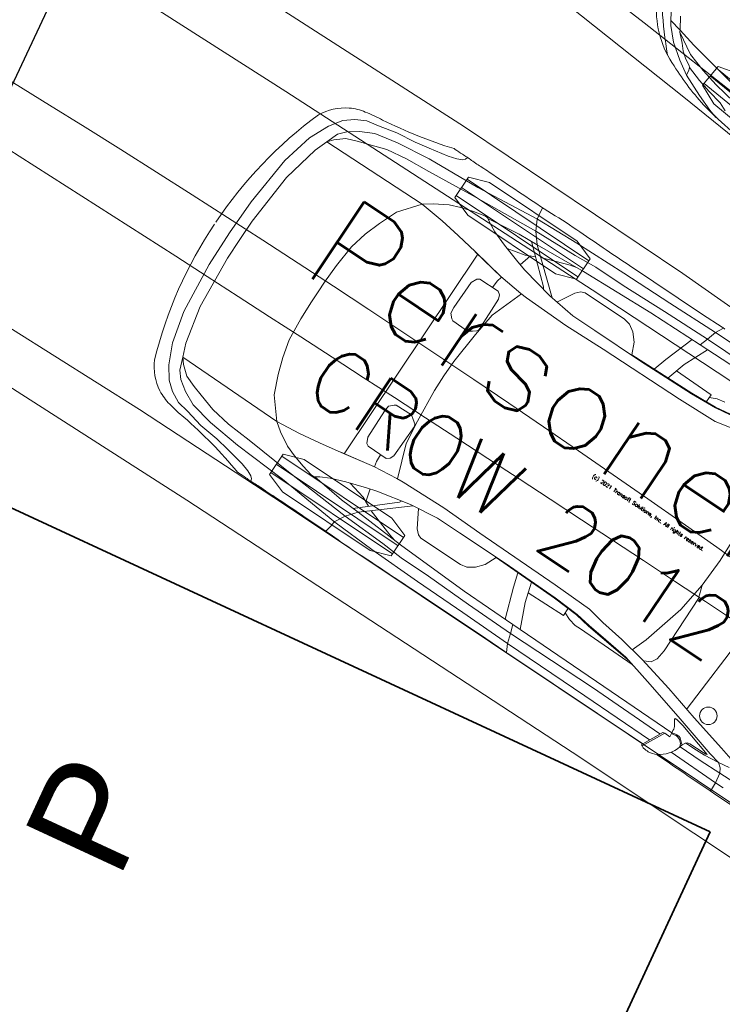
# Model space of a CAD drawing. Header units: metres. Extents: x 93008 to 98406, y 448779 to 454332.
# Tile 44 of 136: x 95610.97 to 95614.26, y 451642.49 to 451647.11. Entities that reach past the tile are written whole.
import ezdxf
from ezdxf.enums import TextEntityAlignment as Align

# ---------------------------------------------------------------- set-up
doc = ezdxf.new("R2010")
doc.units = ezdxf.units.M
doc.header["$MEASUREMENT"] = 0
for name, color, linetype, lineweight in [('B-PV-VW-MARKERING_PARKEERVAK-G', 7, 'Continuous', 35), ('B-PV-VW-MARKERING_PARKEERVAK-SCHEDING-G', 7, 'Continuous', 35), ('B-RO-GR-BEPLANTING_CULTUUR_VASTE PLANTENVAK-GV', 83, 'Continuous', 18), ('N-PV-VH-VERHARDING_RIJBAAN-G', 7, 'Continuous', 25), ('X-XX-AL-REFERENTIE_AUTOTURN-G', 7, 'Continuous', 18)]:
    doc.layers.add(name, color=color, linetype=linetype, lineweight=lineweight)
doc.layers.add('B-PV-VW-MARKERING_PARKEERVAK-T', color=7, linetype='Continuous', lineweight=25, plot=False)
doc.layers.add('B-RO-VH-VERHARDING_BETONSTRAATSTEEN-V', color=7, linetype='Continuous', lineweight=18, true_color=0xcdcdcd)
doc.styles.get("Standard").update_dxf_attribs({"font": 'arial.ttf'})
doc.styles.add('TSText', font='Simplex.shx')

# ---------------------------------------------------------------- blocks, each defined once
blk = doc.blocks.new('-P')
at = {"layer": 'B-PV-VW-MARKERING_PARKEERVAK-T'}
blk.add_text('P', height=0.5, dxfattribs=at).set_placement((0, 0), align=Align.MIDDLE_CENTER)
blk = doc.blocks.new('*U24')
at = {"layer": 'B-PV-VW-MARKERING_PARKEERVAK-G'}
blk.add_lwpolyline([(0, 0), (52.8, 0), (52.8, 5), (0, 5)], close=True, dxfattribs=at)
at = {"layer": 'B-PV-VW-MARKERING_PARKEERVAK-SCHEDING-G'}
blk.add_line((52.8, 0), (52.8, 5), dxfattribs=at)
at = {"layer": 'B-PV-VW-MARKERING_PARKEERVAK-T'}
blk.add_blockref('-P', (51.6564, 2.6667), dxfattribs=at)
blk = doc.blocks.new('*U154')
at = {"layer": 'X-XX-AL-REFERENTIE_AUTOTURN-G', "color": 3, "linetype": 'Continuous', "ltscale": 0.3048, "transparency": 33554687, "flags": 128}
blk.add_lwpolyline([(95616.7206, 451644.8597), (95613.8899, 451647.091), (95610.9562, 451649.3583), (95608.3221, 451651.3556), (95607.7184, 451651.7809), (95607.2959, 451652.0911), (95606.8827, 451652.4078), (95606.3142, 451652.8592), (95604.429, 451654.265), (95604.3492, 451654.3334), (95604.2052, 451654.4778), (95603.6453, 451655.0684), (95603.1712, 451655.5995), (95602.7765, 451656.0655), (95602.3299, 451656.6217), (95601.9591, 451657.109), (95601.5995, 451657.606), (95601.2513, 451658.1126)], dxfattribs=at)
blk = doc.blocks.new('*U153')
at = {"layer": 'X-XX-AL-REFERENTIE_AUTOTURN-G', "color": 6, "linetype": 'Continuous', "ltscale": 0.3048, "transparency": 33554687}
blk.add_arc((95379.2962, 451346.5696), 382.1699, 49.755686, 53.659309, dxfattribs=at)
blk.add_blockref('*U154', (0, 0))
blk = doc.blocks.new('*U177')
at = {"layer": 'X-XX-AL-REFERENTIE_AUTOTURN-G', "color": 3, "linetype": 'Continuous', "ltscale": 0.3048, "transparency": 33554687, "flags": 128}
for points in [[(95600.3119, 451653.9475), (95600.6482, 451653.7181), (95600.9968, 451653.5007), (95604.6309, 451651.4405), (95606.6003, 451650.2655), (95608.05, 451649.3837), (95609.4126, 451648.5416), (95610.8574, 451647.6343), (95612.2125, 451646.7697), (95613.6459, 451645.8405), (95615.0725, 451644.9007), (95616.4921, 451643.9502), (95617.8217, 451643.0461)], [(95616.9581, 451641.3828), (95615.2608, 451642.537), (95613.553, 451643.676), (95611.7486, 451644.8554), (95610.0198, 451645.9628), (95608.1952, 451647.1079), (95606.3647, 451648.2327), (95604.8796, 451649.1277), (95603.4763, 451649.959), (95602.797, 451650.1418), (95602.2498, 451650.3131), (95601.7228, 451650.5042), (95601.1149, 451650.7579), (95600.6276, 451650.9887), (95600.0646, 451651.2879)]]:
    blk.add_lwpolyline(points, dxfattribs=at)
blk = doc.blocks.new('*U176')
at = {"layer": 'X-XX-AL-REFERENTIE_AUTOTURN-G', "color": 6, "linetype": 'Continuous', "ltscale": 0.3048, "transparency": 33554687}
blk.add_arc((95487.9132, 451453.4394), 228.9133, 54.126877, 59.706953, dxfattribs=at)
blk.add_blockref('*U177', (0, 0))
blk = doc.blocks.new('*U200')
at = {"layer": 'X-XX-AL-REFERENTIE_AUTOTURN-G', "color": 3, "linetype": 'Continuous', "ltscale": 0.3048, "transparency": 33554687, "flags": 128}
blk.add_lwpolyline([(95617.145, 451644.2373), (95615.5383, 451645.5592), (95614.075, 451646.744), (95612.5247, 451647.9782), (95611.041, 451649.1392), (95609.7806, 451650.1102), (95608.744, 451650.8963), (95608.1711, 451651.2969), (95607.4999, 451651.7232), (95606.8123, 451652.1161), (95606.4626, 451652.2999), (95606.0203, 451652.5177), (95605.6623, 451652.6825), (95605.2098, 451652.8763), (95604.844, 451653.0218), (95604.3823, 451653.1914), (95603.9158, 451653.3475), (95603.5394, 451653.4625), (95602.7786, 451653.666), (95602.3947, 451653.7543), (95601.9121, 451653.8519), (95601.524, 451653.9198), (95601.0538, 451653.9895), (95600.3926, 451654.0647)], dxfattribs=at)
blk = doc.blocks.new('*U203')
at = {"layer": 'X-XX-AL-REFERENTIE_AUTOTURN-G', "color": 254, "linetype": 'Continuous', "ltscale": 0.3048, "transparency": 33554687}
for p, q in [((-2.159, 2.971), (-2.301, 3)), ((-1.891, 2.899), (-2.159, 2.971)), ((-1.539, 2.782), (-1.891, 2.899)), ((-2.348, 2.827), (-2.206, 2.783)), ((-2.206, 2.783), (-1.968, 2.754)), ((-1.968, 2.754), (-1.745, 2.718)), ((-1.312, 2.673), (-1.539, 2.782)), ((-1.539, 2.782), (-1.518, 2.701)), ((-2.37, 2.638), (-1.983, 2.609)), ((-1.983, 2.609), (-1.693, 2.566)), ((-1.745, 2.718), (-1.499, 2.664)), ((-1.518, 2.701), (-1.499, 2.664)), ((-1.499, 2.664), (-1.475, 2.641)), ((-1.475, 2.641), (-1.375, 2.603)), ((-1.375, 2.603), (-1.265, 2.529)), ((-1.063, 2.519), (-1.312, 2.673)), ((-1.336, 2.357), (-2.241, 2.446)), ((-1.693, 2.566), (-1.388, 2.5)), ((-1.388, 2.5), (-1.039, 2.337)), ((-1.265, 2.529), (-1.174, 2.445)), ((-1.174, 2.445), (-1.039, 2.337)), ((-0.867, 2.351), (-1.063, 2.519)), ((-1.024, 2.315), (-1.336, 2.357)), ((-1.039, 2.337), (-1.02, 2.309)), ((-0.819, 2.286), (-1.024, 2.315)), ((-1.02, 2.309), (-0.891, 2.146)), ((-0.819, 2.286), (-0.867, 2.351)), ((-0.666, 2.085), (-0.819, 2.286))]:
    blk.add_line(p, q, dxfattribs=at)
at = {"layer": 'X-XX-AL-REFERENTIE_AUTOTURN-G', "color": 254, "linetype": 'Continuous', "ltscale": 0.3048, "transparency": 33554687, "flags": 128}
blk.add_lwpolyline([(-0.493, 2.239, 0.168335), (-1.303, 2.795, 0.045444), (-2.081, 2.977, 0.020498), (-3.145, 3.016, 0.00399)], format="xyb", dxfattribs=at)
at = {"layer": 'X-XX-AL-REFERENTIE_AUTOTURN-G', "color": 254, "linetype": 'Continuous', "ltscale": 0.3048, "transparency": 33554687}
blk.add_arc((-5.375, -2.219), 6.528, 43.0418, 49.2562, dxfattribs=at)
blk = doc.blocks.new('*U202')
blk.add_blockref('*U203', (0, 0))
blk = doc.blocks.new('*U201')
at = {"layer": 'X-XX-AL-REFERENTIE_AUTOTURN-G', "color": 2, "linetype": 'Continuous', "ltscale": 0.3048, "transparency": 33554687}
for p, q in [((-0.7319, -0.348), (-0.2027, -0.7846)), ((-0.761, -0.3833), (-0.2319, -0.8199)), ((-0.7901, -0.4186), (-0.261, -0.8552))]:
    blk.add_line(p, q, dxfattribs=at)
at = {"layer": 'X-XX-AL-REFERENTIE_AUTOTURN-G', "color": 254, "linetype": 'Continuous', "ltscale": 0.3048, "transparency": 33554687, "flags": 128}
blk.add_lwpolyline([(-0.7973, -0.4274), (-0.7247, -0.3393), (-0.6287, -0.3739), (-0.2477, -0.6882), (-0.1955, -0.7759), (-0.2682, -0.864), (-0.3642, -0.8294), (-0.7451, -0.515)], close=True, dxfattribs=at)
at = {"xscale": 0.3047304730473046, "yscale": 0.3047304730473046, "zscale": 0.3047304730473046, "rotation": 140.4727693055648}
blk.add_blockref('*U202', (-0.6942, 0.5728), dxfattribs=at)
blk = doc.blocks.new('*U199')
for name, p in [('*U200', (0, 0)), ('*U201', (95614.9598, 451647.2267))]:
    blk.add_blockref(name, p)
blk = doc.blocks.new('*U232')
at = {"layer": 'X-XX-AL-REFERENTIE_AUTOTURN-G', "color": 3, "linetype": 'Continuous', "ltscale": 0.3048, "transparency": 33554687, "flags": 128}
blk.add_lwpolyline([(95609.7221, 451648.6504), (95611.05, 451647.8681), (95612.0115, 451647.2736), (95613.048, 451646.6054), (95614.0701, 451645.9177), (95615.0792, 451645.2094), (95615.7434, 451644.7268), (95616.4455, 451644.202), (95615.4281, 451642.6808), (95612.2008, 451644.8394), (95611.528, 451645.2804), (95610.3368, 451646.0305)], dxfattribs=at)
blk = doc.blocks.new('*U235')
at = {"layer": 'X-XX-AL-REFERENTIE_AUTOTURN-G', "color": 254, "linetype": 'Continuous', "ltscale": 0.3048, "transparency": 33554687}
for p, q in [((-13.607, 2.844), (-13.474, 2.887)), ((-13.474, 2.887), (-13.394, 2.922)), ((-13.394, 2.922), (-13.359, 2.956)), ((-13.359, 2.956), (-13.35, 2.991)), ((-11.962, 2.991), (-11.944, 2.87)), ((-8.621, 3), (-8.686, 2.874)), ((-7.25, 2.883), (-8.686, 2.874)), ((-14.464, 2.706), (-14.146, 2.741)), ((-14.146, 2.741), (-13.916, 2.784)), ((-13.916, 2.784), (-13.607, 2.844)), ((-11.927, 2.801), (-12.961, 2.697)), ((-11.944, 2.87), (-11.935, 2.801)), ((-11.935, 2.801), (-11.847, 2.637)), ((-11.223, 2.832), (-11.927, 2.801)), ((-10.366, 2.851), (-11.223, 2.832)), ((-9.519, 2.86), (-10.366, 2.851)), ((-8.686, 2.874), (-9.519, 2.86)), ((-8.686, 2.874), (-8.732, 2.72)), ((-15.114, 2.517), (-14.948, 2.604)), ((-14.948, 2.604), (-14.756, 2.637)), ((-14.756, 2.637), (-14.464, 2.706)), ((-14.367, 2.585), (-14.738, 2.508)), ((-13.828, 2.646), (-14.367, 2.585)), ((-12.961, 2.697), (-13.828, 2.646)), ((-12.952, 2.551), (-11.847, 2.637)), ((-11.847, 2.637), (-11.135, 2.661)), ((-11.847, 2.637), (-11.714, 2.473)), ((-11.135, 2.661), (-10.775, 2.689)), ((-9.684, 2.575), (-10.892, 2.528)), ((-10.775, 2.689), (-10.269, 2.689)), ((-10.269, 2.689), (-9.519, 2.708)), ((-8.778, 2.585), (-9.684, 2.575)), ((-9.519, 2.708), (-8.732, 2.72)), ((-8.926, 2.583), (-9.093, 2.104)), ((-8.644, 2.586), (-8.813, 2.2)), ((-8.732, 2.72), (-8.778, 2.585)), ((-5.826, 2.612), (-8.778, 2.585)), ((-8.732, 2.72), (-7.222, 2.711)), ((-15.257, 2.399), (-15.114, 2.517)), ((-14.738, 2.508), (-14.951, 2.404)), ((-14.447, 2.404), (-14.119, 2.456)), ((-14.119, 2.456), (-13.722, 2.482)), ((-13.722, 2.482), (-12.952, 2.551)), ((-12.033, 2.456), (-12.568, 2.39)), ((-11.714, 2.473), (-12.033, 2.456)), ((-11.272, 1.991), (-11.814, 2.468)), ((-10.892, 2.528), (-11.714, 2.473)), ((-11.714, 2.473), (-11.069, 1.922)), ((-11.559, 2.341), (-11.118, 2.492)), ((-11.118, 2.492), (-11.018, 2.52)), ((-15.39, 2.205), (-15.257, 2.399)), ((-15.11, 2.292), (-15.207, 2.18)), ((-14.951, 2.404), (-15.11, 2.292)), ((-14.88, 2.266), (-14.721, 2.318)), ((-14.721, 2.318), (-14.447, 2.404)), ((-13.181, 2.231), (-13.007, 2.297)), ((-13.007, 2.297), (-12.812, 2.354)), ((-12.812, 2.354), (-12.632, 2.395)), ((-12.632, 2.395), (-12.59, 2.395)), ((-12.59, 2.395), (-12.569, 2.39)), ((-12.569, 2.39), (-12.506, 2.349)), ((-12.506, 2.349), (-12.363, 2.277)), ((-12.363, 2.277), (-12.131, 2.189)), ((-11.632, 2.307), (-11.779, 2.239)), ((-11.705, 2.273), (-11.76, 2.073)), ((-10.752, 2.245), (-10.691, 2.271)), ((-10.691, 2.271), (-9.961, 2.267)), ((-15.533, 1.893), (-15.39, 2.205)), ((-15.207, 2.18), (-15.279, 1.99)), ((-15.207, 2.077), (-15.066, 2.197)), ((-15.066, 2.197), (-14.88, 2.266)), ((-13.392, 2.107), (-13.181, 2.231)), ((-12.131, 2.189), (-11.815, 2.087)), ((-11.779, 2.239), (-12.067, 2.169)), ((-10.973, 1.91), (-10.819, 2.179)), ((-10.819, 2.179), (-10.752, 2.245)), ((-9.961, 2.267), (-9.856, 2.247)), ((-9.856, 2.247), (-9.748, 2.175)), ((-9.748, 2.175), (-9.646, 2.057)), ((-8.813, 2.2), (-8.905, 1.887)), ((-15.279, 1.99), (-15.357, 1.786)), ((-15.279, 1.99), (-15.207, 2.077)), ((-13.529, 2.009), (-15.279, 1.99)), ((-13.789, 1.689), (-13.529, 2.009)), ((-13.529, 2.009), (-13.392, 2.107)), ((-13.134, 1.968), (-13.529, 2.009)), ((-12.801, 1.917), (-13.134, 1.968)), ((-11.815, 2.087), (-11.654, 2.045)), ((-11.654, 2.045), (-11.113, 1.928)), ((-11.256, 1.959), (-11.272, 1.991)), ((-9.646, 2.057), (-9.566, 1.873)), ((-9.093, 2.104), (-9.156, 1.882)), ((-8.857, 2.05), (-8.211, 2.038)), ((-8.211, 1.99), (-8.1, 2.039)), ((-8.211, 2.038), (-8.211, 1.915)), ((-8.1, 2.039), (-7.976, 2.065)), ((-15.655, 1.398), (-15.533, 1.893)), ((-12.443, 1.855), (-12.801, 1.917)), ((-11.893, 1.755), (-12.448, 1.854)), ((-11.905, 1.757), (-12.443, 1.855)), ((-12.392, -1.846), (-12.392, 1.846)), ((-11.113, 1.928), (-10.649, 1.869)), ((-10.649, 1.869), (-10.245, 1.869)), ((-10.245, 1.869), (-9.403, 1.869)), ((-9.566, 1.873), (-8.472, 1.896)), ((-9.403, 1.869), (-8.467, 1.886)), ((-8.472, 1.896), (-8.051, 1.922)), ((-8.467, 1.886), (-8.046, 1.911)), ((-8.051, 1.922), (-7.8, 1.96)), ((-8.046, 1.911), (-7.794, 1.948)), ((-15.357, 1.786), (-15.489, 1.194)), ((-13.911, 1.398), (-13.789, 1.689)), ((-11.919, 1.547), (-11.913, 1.668)), ((-11.913, 1.668), (-11.893, 1.755)), ((-11.508, 1.71), (-11.905, 1.757)), ((-11.496, 1.712), (-11.688, 1.186)), ((-11.396, 1.702), (-11.508, 1.71)), ((-10.657, 1.685), (-11.396, 1.702)), ((-9.979, 1.702), (-10.657, 1.685)), ((-8.578, 1.718), (-9.979, 1.702)), ((-7.934, 1.735), (-8.578, 1.718)), ((-7.647, 1.794), (-7.934, 1.735)), ((-12.234, 1.43), (-12.189, 1.52)), ((-12.189, 1.52), (-12.152, 1.546)), ((-12.152, 1.546), (-11.814, 1.547)), ((-11.814, 1.547), (-11.768, 1.512)), ((-15.732, 0.58), (-15.655, 1.398)), ((-13.999, 1.14), (-13.911, 1.398)), ((-12.242, 0.958), (-12.234, 1.43)), ((-11.768, 1.512), (-11.741, 1.449)), ((-11.741, 1.449), (-11.73, 0.897)), ((-15.489, 1.194), (-15.555, 0.343)), ((-14.065, 0.86), (-13.999, 1.14)), ((-11.688, 1.186), (-11.734, 0.803)), ((-12.233, 0.86), (-12.242, 0.958)), ((-14.098, 0.494), (-14.065, 0.86)), ((-12.168, 0.798), (-12.233, 0.86)), ((-12.141, 0.78), (-12.168, 0.798)), ((-11.867, 0.772), (-12.141, 0.78)), ((-11.803, 0.817), (-11.867, 0.772)), ((-11.748, 0.861), (-11.803, 0.817)), ((-11.734, 0.803), (-11.779, 0.268)), ((-11.73, 0.897), (-11.748, 0.861)), ((-15.743, 0), (-15.732, 0.58)), ((-14.109, 0.182), (-14.098, 0.494)), ((-6.68, 0), (-6.698, 0.467)), ((-15.555, 0.343), (-15.555, 0)), ((-14.109, 0), (-14.109, 0.182)), ((-11.779, 0.268), (-11.788, 0)), ((-15.732, -0.58), (-15.743, 0)), ((-14.109, -0.182), (-14.109, 0)), ((-11.788, 0), (-11.779, -0.268)), ((-6.698, -0.467), (-6.68, 0)), ((-15.555, 0), (-15.555, -0.343)), ((-14.098, -0.494), (-14.109, -0.182)), ((-11.779, -0.268), (-11.734, -0.803)), ((-15.555, -0.343), (-15.489, -1.194)), ((-15.655, -1.398), (-15.732, -0.58)), ((-14.065, -0.86), (-14.098, -0.494)), ((-6.762, -0.96), (-6.698, -0.467)), ((-6.698, -0.467), (-6.632, -0.67)), ((-5.836, -2.172), (-5.736, -0.508)), ((-6.632, -0.67), (-6.621, -1.63)), ((-13.999, -1.14), (-14.065, -0.86)), ((-12.233, -0.86), (-12.242, -0.958)), ((-12.168, -0.798), (-12.233, -0.86)), ((-12.141, -0.78), (-12.168, -0.798)), ((-11.867, -0.772), (-12.141, -0.78)), ((-11.803, -0.817), (-11.867, -0.772)), ((-11.748, -0.861), (-11.803, -0.817)), ((-11.73, -0.897), (-11.748, -0.861)), ((-11.741, -1.449), (-11.73, -0.897)), ((-11.734, -0.803), (-11.688, -1.186)), ((-12.242, -0.958), (-12.234, -1.43)), ((-6.946, -1.641), (-6.762, -0.96)), ((-15.489, -1.194), (-15.357, -1.786)), ((-13.911, -1.398), (-13.999, -1.14)), ((-11.688, -1.186), (-11.496, -1.712)), ((-15.533, -1.893), (-15.655, -1.398)), ((-13.789, -1.689), (-13.911, -1.398)), ((-12.234, -1.43), (-12.189, -1.52)), ((-11.814, -1.547), (-11.768, -1.512)), ((-11.768, -1.512), (-11.741, -1.449)), ((-12.189, -1.52), (-12.152, -1.546)), ((-12.152, -1.546), (-11.814, -1.547)), ((-11.919, -1.547), (-11.913, -1.668)), ((-7.04, -1.889), (-6.946, -1.641)), ((-6.621, -1.63), (-6.642, -1.792)), ((-15.357, -1.786), (-15.279, -1.99)), ((-13.529, -2.009), (-13.789, -1.689)), ((-11.893, -1.755), (-12.448, -1.854)), ((-11.905, -1.757), (-12.443, -1.855)), ((-11.913, -1.668), (-11.893, -1.755)), ((-11.508, -1.71), (-11.905, -1.757)), ((-11.396, -1.702), (-11.508, -1.71)), ((-10.657, -1.685), (-11.396, -1.702)), ((-9.979, -1.702), (-10.657, -1.685)), ((-8.578, -1.718), (-9.979, -1.702)), ((-7.934, -1.735), (-8.578, -1.718)), ((-7.647, -1.794), (-7.934, -1.735)), ((-7.259, -1.845), (-7.647, -1.794)), ((-6.642, -1.792), (-6.694, -1.883)), ((-15.39, -2.205), (-15.533, -1.893)), ((-12.801, -1.917), (-13.134, -1.968)), ((-12.443, -1.855), (-12.801, -1.917)), ((-11.714, -2.473), (-11.069, -1.922)), ((-11.113, -1.928), (-11.654, -2.045)), ((-11.256, -1.959), (-11.272, -1.991)), ((-10.649, -1.869), (-11.113, -1.928)), ((-10.973, -1.91), (-10.819, -2.179)), ((-10.245, -1.869), (-10.649, -1.869)), ((-9.403, -1.869), (-10.245, -1.869)), ((-9.646, -2.057), (-9.566, -1.873)), ((-9.566, -1.873), (-8.472, -1.896)), ((-8.467, -1.886), (-9.403, -1.869)), ((-9.093, -2.104), (-9.156, -1.882)), ((-8.813, -2.2), (-8.905, -1.887)), ((-8.472, -1.896), (-8.051, -1.922)), ((-8.046, -1.911), (-8.467, -1.886)), ((-8.211, -2.038), (-8.211, -1.915)), ((-8.051, -1.922), (-7.8, -1.96)), ((-7.794, -1.948), (-8.046, -1.911)), ((-7.8, -1.96), (-6.978, -2.061)), ((-7.459, -1.988), (-7.794, -1.948)), ((-6.83, -1.931), (-7.259, -1.845)), ((-6.243, -2.074), (-6.83, -1.931)), ((-6.694, -1.883), (-6.803, -1.936)), ((-13.529, -2.009), (-15.279, -1.99)), ((-15.279, -1.99), (-15.207, -2.077)), ((-15.279, -1.99), (-15.207, -2.18)), ((-15.207, -2.077), (-15.066, -2.197)), ((-13.134, -1.968), (-13.529, -2.009)), ((-13.392, -2.107), (-13.529, -2.009)), ((-13.181, -2.231), (-13.392, -2.107)), ((-11.815, -2.087), (-12.131, -2.189)), ((-11.654, -2.045), (-11.815, -2.087)), ((-11.272, -1.991), (-11.814, -2.468)), ((-11.705, -2.273), (-11.76, -2.073)), ((-9.748, -2.175), (-9.646, -2.057)), ((-8.926, -2.583), (-9.093, -2.104)), ((-8.857, -2.05), (-8.211, -2.038)), ((-8.211, -1.99), (-8.1, -2.039)), ((-8.1, -2.039), (-7.976, -2.065)), ((-7.976, -2.065), (-7.877, -2.065)), ((-7.877, -2.065), (-6.913, -2.078)), ((-7.059, -2.04), (-7.459, -1.988)), ((-6.572, -2.166), (-7.059, -2.04)), ((-5.667, -2.229), (-6.243, -2.074)), ((-15.257, -2.399), (-15.39, -2.205)), ((-15.207, -2.18), (-15.11, -2.292)), ((-15.066, -2.197), (-14.88, -2.266)), ((-14.88, -2.266), (-14.721, -2.318)), ((-13.007, -2.297), (-13.181, -2.231)), ((-12.131, -2.189), (-12.363, -2.277)), ((-11.779, -2.239), (-12.067, -2.169)), ((-11.632, -2.307), (-11.779, -2.239)), ((-10.819, -2.179), (-10.752, -2.245)), ((-10.752, -2.245), (-10.691, -2.271)), ((-10.691, -2.271), (-9.961, -2.267)), ((-9.961, -2.267), (-9.856, -2.247)), ((-9.856, -2.247), (-9.748, -2.175)), ((-8.644, -2.586), (-8.813, -2.2)), ((-5.884, -2.349), (-6.572, -2.166)), ((-5.062, -2.384), (-5.667, -2.229)), ((-15.114, -2.517), (-15.257, -2.399)), ((-15.11, -2.292), (-14.951, -2.404)), ((-14.951, -2.404), (-14.738, -2.508)), ((-14.721, -2.318), (-14.447, -2.404)), ((-14.447, -2.404), (-14.119, -2.456)), ((-12.812, -2.354), (-13.007, -2.297)), ((-12.632, -2.395), (-12.812, -2.354)), ((-12.59, -2.395), (-12.632, -2.395)), ((-12.569, -2.39), (-12.59, -2.395)), ((-12.506, -2.349), (-12.569, -2.39)), ((-12.033, -2.456), (-12.568, -2.39)), ((-12.363, -2.277), (-12.506, -2.349)), ((-11.559, -2.341), (-11.118, -2.492)), ((-5.903, -2.399), (-5.907, -2.419)), ((-5.907, -2.419), (-5.891, -2.439)), ((-5.874, -2.399), (-5.903, -2.399)), ((-5.155, -2.555), (-5.884, -2.349)), ((-5.748, -2.427), (-5.874, -2.399)), ((-4.692, -2.487), (-5.062, -2.384)), ((-14.948, -2.604), (-15.114, -2.517)), ((-14.738, -2.508), (-14.367, -2.585)), ((-14.119, -2.456), (-13.722, -2.482)), ((-13.722, -2.482), (-12.952, -2.551)), ((-12.952, -2.551), (-11.847, -2.637)), ((-11.714, -2.473), (-12.033, -2.456)), ((-11.847, -2.637), (-11.714, -2.473)), ((-10.892, -2.528), (-11.714, -2.473)), ((-11.118, -2.492), (-11.018, -2.52)), ((-9.684, -2.575), (-10.892, -2.528)), ((-5.891, -2.439), (-5.846, -2.511)), ((-5.846, -2.511), (-5.829, -2.551)), ((-5.829, -2.551), (-5.829, -2.575)), ((-5.187, -2.587), (-5.748, -2.427)), ((-4.974, -2.595), (-5.155, -2.555)), ((-4.974, -2.595), (-4.795, -2.566)), ((-14.756, -2.637), (-14.948, -2.604)), ((-14.464, -2.706), (-14.756, -2.637)), ((-14.146, -2.741), (-14.464, -2.706)), ((-14.367, -2.585), (-13.828, -2.646)), ((-13.828, -2.646), (-12.961, -2.697)), ((-12.961, -2.697), (-11.927, -2.801)), ((-11.935, -2.801), (-11.847, -2.637)), ((-11.847, -2.637), (-11.135, -2.661)), ((-11.135, -2.661), (-10.775, -2.689)), ((-10.775, -2.689), (-10.269, -2.689)), ((-10.269, -2.689), (-9.519, -2.708)), ((-8.778, -2.585), (-9.684, -2.575)), ((-9.519, -2.708), (-8.732, -2.72)), ((-5.826, -2.612), (-8.778, -2.585)), ((-8.732, -2.72), (-8.778, -2.585)), ((-8.732, -2.72), (-7.222, -2.711)), ((-8.686, -2.874), (-8.732, -2.72)), ((-7.222, -2.711), (-5.966, -2.729)), ((-5.944, -2.687), (-6.103, -3)), ((-6.093, -3.035), (-5.911, -2.679)), ((-5.911, -2.679), (-5.944, -2.687)), ((-5.817, -2.679), (-5.911, -2.679)), ((-5.829, -2.575), (-5.826, -2.612)), ((-5.826, -2.612), (-5.78, -2.599)), ((-5.826, -2.612), (-5.817, -2.679)), ((-5.813, -2.623), (-5.825, -2.624)), ((-5.78, -2.619), (-5.813, -2.623)), ((-5.78, -2.599), (-5.744, -2.595)), ((-5.744, -2.611), (-5.78, -2.619)), ((-5.744, -2.595), (-5.699, -2.599)), ((-5.711, -2.619), (-5.744, -2.611)), ((-5.67, -2.635), (-5.711, -2.619)), ((-5.699, -2.599), (-5.674, -2.607)), ((-5.674, -2.607), (-5.613, -2.663)), ((-5.625, -2.675), (-5.67, -2.635)), ((-5.6, -2.723), (-5.625, -2.675)), ((-5.613, -2.663), (-5.592, -2.679)), ((-5.6, -2.723), (-5.592, -2.679)), ((-5.598, -2.722), (-5.228, -2.726)), ((-5.592, -2.679), (-5.564, -2.627)), ((-5.564, -2.627), (-5.543, -2.607)), ((-5.563, -2.626), (-5.411, -2.626)), ((-5.543, -2.607), (-5.498, -2.599)), ((-5.498, -2.599), (-5.257, -2.599)), ((-5.411, -2.626), (-5.217, -2.622)), ((-5.257, -2.599), (-5.208, -2.595)), ((-5.228, -2.726), (-4.87, -2.718)), ((-5.217, -2.622), (-4.974, -2.595)), ((-5.208, -2.595), (-5.187, -2.587)), ((-4.907, -2.646), (-4.974, -2.595)), ((-4.87, -2.718), (-4.907, -2.646)), ((-4.87, -2.718), (-4.282, -2.711)), ((-4.84, -2.878), (-4.87, -2.718)), ((-13.916, -2.784), (-14.146, -2.741)), ((-13.607, -2.844), (-13.916, -2.784)), ((-13.474, -2.887), (-13.607, -2.844)), ((-11.962, -2.991), (-11.944, -2.87)), ((-11.944, -2.87), (-11.935, -2.801)), ((-11.927, -2.801), (-11.223, -2.832)), ((-11.223, -2.832), (-10.366, -2.851)), ((-10.366, -2.851), (-9.519, -2.86)), ((-9.519, -2.86), (-8.686, -2.874)), ((-8.621, -3), (-8.686, -2.874)), ((-8.686, -2.874), (-7.25, -2.883)), ((-5.666, -2.864), (-4.84, -2.878)), ((-13.394, -2.922), (-13.474, -2.887)), ((-13.359, -2.956), (-13.394, -2.922)), ((-13.35, -2.991), (-13.359, -2.956)), ((-11.962, -2.991), (-13.35, -2.991)), ((-7.25, -2.883), (-6.048, -2.892)), ((-4.84, -2.878), (-4.699, -2.879)), ((-4.833, -3.03), (-4.84, -2.878))]:
    blk.add_line(p, q, dxfattribs=at)
at = {"layer": 'X-XX-AL-REFERENTIE_AUTOTURN-G', "color": 254, "linetype": 'Continuous', "ltscale": 0.3048, "transparency": 33554687, "flags": 128}
for points in [[(-16.01, -0.019, 0.087361), (-15.617, -2.264, 0.149552), (-15.281, -2.615, 0.076524), (-15.043, -2.701, 0.03911), (-14.753, -2.747, -0.0414), (-13.597, -2.991, 0.023007), (-13.577, -2.991, -0.023007), (-13.441, -2.991, 0.022807), (-13.273, -2.991, -0.023044), (-13.078, -2.991, 0.023044), (-12.947, -2.991, -0.001731), (-11.864, -2.992, 0.015295), (-11.338, -3.002, -0.002997), (-10.359, -2.997), (-9.007, -2.997), (-8.65, -3, 0.003416), (-8.597, -3), (-6.103, -3, -0.0059), (-6.103, -3.002, 0.006681), (-6.106, -3.007, 0.086242), (-6.108, -3.011, 0.000106), (-6.108, -3.011, 0.00038), (-6.108, -3.013, -0.000008), (-6.108, -3.013, 0.000098), (-6.108, -3.014, -0.000053), (-6.108, -3.015, 0.000367), (-6.108, -3.015, -0.000099), (-6.108, -3.016, 0.000488), (-6.108, -3.016, 0.019116), (-6.107, -3.019, 0.049086), (-6.107, -3.021, 0.000042), (-6.107, -3.021, 0.000827), (-6.106, -3.022), (-6.105, -3.024), (-6.105, -3.024), (-6.105, -3.024), (-6.105, -3.024), (-6.104, -3.025, -0.00079), (-6.104, -3.025, 0.001122), (-6.104, -3.025, 0.00867), (-6.101, -3.028, 0), (-6.101, -3.028, 0.091006), (-6.093, -3.035), (-6.06, -3.049, -1), (-6.06, -3.049, 0.250979), (-6.053, -3.051, 0.0603), (-5.964, -3.055, 0.089605), (-5.826, -3.018, -0.000328), (-5.078, -3.027, 0.00399), (-3.145, -3.016, 0.020498)], [(-8.597, 3, 0.003416), (-8.65, 3), (-9.007, 2.997), (-10.359, 2.997, -0.002997), (-11.338, 3.002, 0.015295), (-11.864, 2.992, -0.001731), (-12.947, 2.991, 0.023044), (-13.078, 2.991, -0.023044), (-13.273, 2.991, 0.022807), (-13.441, 2.991, -0.023007), (-13.577, 2.991, 0.023007), (-13.597, 2.991, -0.0414), (-14.753, 2.747, 0.03911), (-15.043, 2.701, 0.076524), (-15.281, 2.615, 0.149552), (-15.617, 2.264, 0.087361), (-16.01, 0.019)]]:
    blk.add_lwpolyline(points, format="xyb", dxfattribs=at)
at = {"layer": 'X-XX-AL-REFERENTIE_AUTOTURN-G', "color": 254, "linetype": 'Continuous', "ltscale": 0.3048, "transparency": 33554687}
blk.add_circle((-5.503, -2.084), 0.135, dxfattribs=at)
blk.add_arc((-6.087, -2.583), 0.506, 300.7803, 344.0284, dxfattribs=at)
blk = doc.blocks.new('*U234')
at = {"layer": 'X-XX-AL-REFERENTIE_AUTOTURN-G', "color": 2, "linetype": 'Continuous', "ltscale": 0.3048, "transparency": 33554687}
for p, q in [((-10.918, 2.71), (-13.169, 2.71)), ((-10.918, 2.56), (-13.169, 2.56)), ((-10.918, 2.41), (-13.169, 2.41)), ((-10.918, -2.41), (-13.169, -2.41)), ((-10.918, -2.56), (-13.169, -2.56)), ((-10.918, -2.71), (-13.169, -2.71))]:
    blk.add_line(p, q, dxfattribs=at)
at = {"layer": 'X-XX-AL-REFERENTIE_AUTOTURN-G', "color": 254, "linetype": 'Continuous', "ltscale": 0.3048, "transparency": 33554687, "flags": 128}
for points in [[(-10.918, 2.747), (-10.918, 2.372), (-11.233, 2.259), (-12.854, 2.259), (-13.169, 2.372), (-13.169, 2.747), (-12.854, 2.86), (-11.233, 2.86)], [(-10.918, -2.372), (-10.918, -2.747), (-11.233, -2.86), (-12.854, -2.86), (-13.169, -2.747), (-13.169, -2.372), (-12.854, -2.259), (-11.233, -2.259)]]:
    blk.add_lwpolyline(points, close=True, dxfattribs=at)
blk.add_blockref('*U235', (0, 0))
blk = doc.blocks.new('*U233')
at = {"xscale": 0.3047304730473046, "yscale": 0.3047304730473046, "zscale": 0.3047304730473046, "rotation": 326.2242187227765}
blk.add_blockref('*U234', (0.7481, -0.5003), dxfattribs=at)
at = {"layer": 'X-XX-AL-REFERENTIE_AUTOTURN-G', "color": 4, "transparency": 33554687, "style": 'TSText'}
for s, height, p in [('Personenauto', 0.43575, (-1.1396, 1.0662)), ('CROW 2012 (NL)', 0.2905, (-1.4424, 0.6135)), ('(c) 2021 Transoft Solutions, Inc. All rights reserved.', 0.01743, (-1.2801, 0.8562))]:
    blk.add_text(s, height=height, rotation=326.2242, dxfattribs=at).set_placement(p, align=Align.MIDDLE_CENTER)
blk = doc.blocks.new('*U222')
at = {"layer": 'X-XX-AL-REFERENTIE_AUTOTURN-G', "color": 6, "linetype": 'Continuous', "ltscale": 0.3048, "transparency": 33554687}
blk.add_arc((95578.6031, 451594.3137), 61.6559, 53.602469, 65.335142, dxfattribs=at)
for name, p in [('*U232', (0, 0)), ('*U233', (95615.1887, 451643.9417))]:
    blk.add_blockref(name, p)

msp = doc.modelspace()

# ---------------------------------------------------------------- linework, layer by layer
at = {"layer": 'B-RO-GR-BEPLANTING_CULTUUR_VASTE PLANTENVAK-GV'}
msp.add_lwpolyline([(95611.566, 451648.155), (95610.25, 451648.542), (95585.451, 451595.395), (95586.588, 451594.896)], close=True, dxfattribs=at)
at = {"layer": 'B-RO-VH-VERHARDING_BETONSTRAATSTEEN-V'}
msp.add_lwpolyline([(95613.7085, 451652.7233), (95613.7085, 451652.7233), (95586.588, 451594.896), (95641.025, 451570.029), (95642.167, 451572.309), (95643.185, 451574.367), (95650.48, 451617.888), (95651.69, 451616.412), (95653.818, 451613.816), (95654.162, 451616.141), (95652.045, 451618.787), (95650.873, 451620.251), (95651.103, 451621.888), (95613.7085, 451652.7233)], dxfattribs=at)
at = {"layer": 'N-PV-VH-VERHARDING_RIJBAAN-G', "flags": 128}
msp.add_lwpolyline([(95612.8318, 451650.8539), (95605.8438, 451656.6162, -0.118653), (95603.5927, 451659.6081), (95602.1989, 451662.8252, -0.216174), (95602.311, 451669.433), (95590.8962, 451645.359, -0.411932), (95601.4929, 451649.1948), (95610.1672, 451645.1725)], format="xyb", close=True, dxfattribs=at)

# ---------------------------------------------------------------- block references
for name in ['*U176', '*U153', '*U199', '*U222']:
    msp.add_blockref(name, (0, 0))
at = {"layer": 'B-PV-VW-MARKERING_PARKEERVAK-G', "rotation": 65.12271435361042}
msp.add_blockref('*U24', (95591.9873, 451595.4022), dxfattribs=at)

doc.saveas('drawing.dxf')
